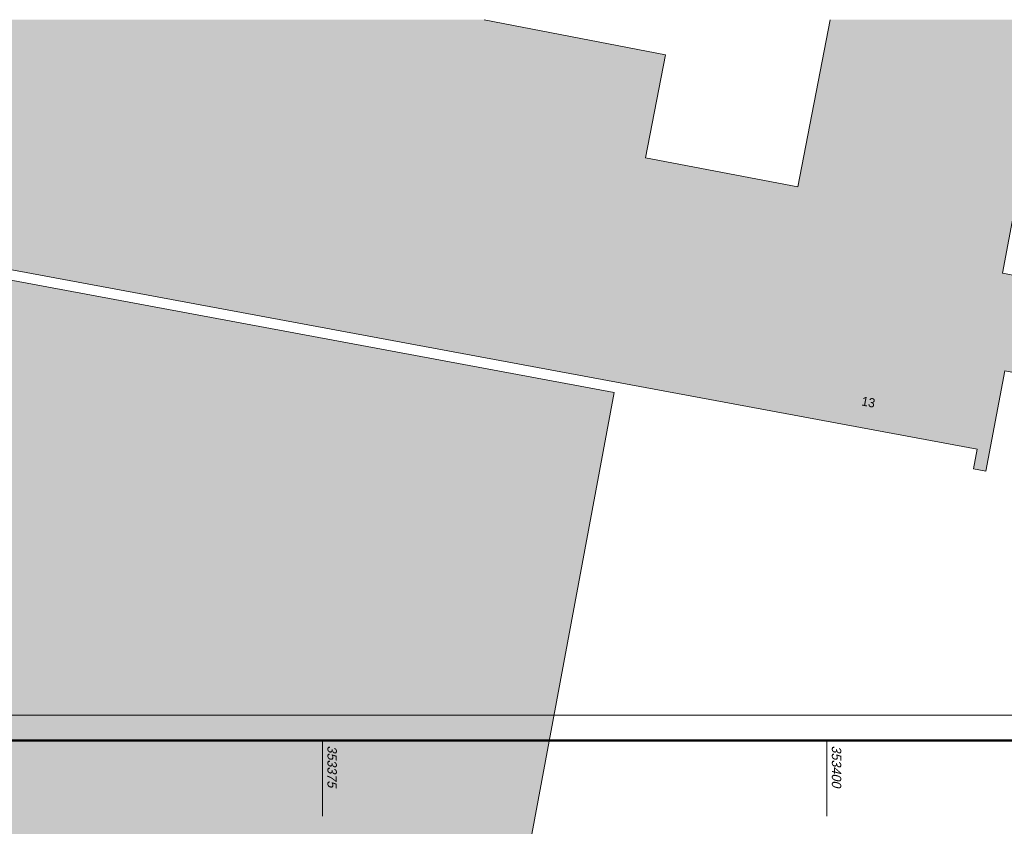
# Model space of a CAD drawing. Extents: x 353221 to 353633, y 5707812 to 5707954.
# Tile 7 of 35: x 353360 to 353409, y 5707914 to 5707954. Entities that reach past the tile are written whole.
import ezdxf

# ---------------------------------------------------------------- set-up
doc = ezdxf.new("R2010")
doc.units = 0
doc.header["$MEASUREMENT"] = 0
doc.linetypes.add('LINE_LT_10', pattern=[10000, 10000, 0])
doc.layers.add('Gebäude', color=7, linetype='Continuous')
doc.layers.add('Verm Rahmen P-2', color=7, linetype='Continuous')
doc.styles.add('2003', font='txt', dxfattribs={"height": 1})
doc.styles.add('45', font='txt', dxfattribs={"oblique": 13.5, "height": 1})

msp = doc.modelspace()

# ---------------------------------------------------------------- hatches: boundary and pattern name
at = {"layer": 'Gebäude', "true_color": 0xff0000}
h = msp.add_hatch(dxfattribs=at)
h.set_pattern_fill('STRATIS_AreaStyle316', color=1, style=0, pattern_type=2)
h.set_pattern_definition([(-145.5109, (353349.178, 5707954.08415), (-0.1289924, -0.6952417), [0, 0, 1])])
h.paths.add_polyline_path([(353400.165, 5707954.084), (353411.072, 5707954.084), (353408.706, 5707941.531), (353413.502, 5707940.624), (353412.62, 5707935.978), (353408.817, 5707936.694), (353407.882, 5707931.72), (353407.266, 5707931.835), (353407.447, 5707932.818), (353349.178, 5707943.629), (353350.625, 5707951.285), (353351.154, 5707954.084), (353383.025, 5707954.084), (353392.011, 5707952.34), (353391.021, 5707947.238), (353398.556, 5707945.798)])
h = msp.add_hatch(dxfattribs=at)
h.set_pattern_fill('STRATIS_AreaStyle315', color=1, style=0, pattern_type=2)
h.set_pattern_definition([(-145.4852, (353342.931, 5707943.132), (-0.128681, -0.6952994), [0, 0, 1])])
h.paths.add_polyline_path([(353389.461, 5707935.625), (353349.088, 5707943.132), (353342.931, 5707910.511), (353383.38, 5707903.025)])

# ---------------------------------------------------------------- linework, layer by layer
at = {"layer": 'Gebäude', "color": 1, "lineweight": 18, "true_color": 0xff0000}
for points in [[(353351.154, 5707954.084), (353350.625, 5707951.285), (353349.178, 5707943.629), (353407.447, 5707932.818), (353407.266, 5707931.835), (353407.882, 5707931.72), (353408.817, 5707936.694), (353412.62, 5707935.978), (353413.502, 5707940.624), (353408.706, 5707941.531), (353411.072, 5707954.084)], [(353400.165, 5707954.084), (353398.556, 5707945.798), (353391.021, 5707947.238), (353392.011, 5707952.34), (353383.025, 5707954.084)]]:
    msp.add_lwpolyline(points, dxfattribs=at)
msp.add_lwpolyline([(353389.461, 5707935.625), (353349.088, 5707943.132), (353342.931, 5707910.511), (353383.38, 5707903.025), (353389.461, 5707935.625)], close=True, dxfattribs=at)
at = {"layer": 'Verm Rahmen P-2', "color": 18, "linetype": 'LINE_LT_10', "lineweight": 13, "true_color": 0x000000}
msp.add_line((353347.72, 5707919.63), (353585.22, 5707919.63), dxfattribs=at)
at = {"layer": 'Verm Rahmen P-2', "color": 7, "lineweight": 50, "true_color": 0xffffff}
msp.add_line((353353.97, 5707918.38), (353538.97, 5707918.38), dxfattribs=at)
at = {"layer": 'Verm Rahmen P-2', "color": 18, "linetype": 'LINE_LT_10', "lineweight": 50, "true_color": 0x000000}
for q in [(353538.97, 5707918.38), (353583.97, 5707918.38)]:
    msp.add_line((353353.97, 5707918.38), q, dxfattribs=at)
at = {"layer": 'Verm Rahmen P-2', "color": 1, "lineweight": 13, "true_color": 0xff0000}
for p, q in [((353375, 5707914.63), (353375, 5707918.38)), ((353400, 5707914.63), (353400, 5707918.38))]:
    msp.add_line(p, q, dxfattribs=at)

# ---------------------------------------------------------------- texts
at = {"layer": 'Gebäude', "color": 7, "true_color": 0xffffff, "insert": (353402.06, 5707935.14), "char_height": 0.45, "attachment_point": 5, "rotation": 349.5147, "line_spacing_factor": 0.959981, "style": '2003'}
msp.add_mtext('13', dxfattribs=at)
at = {"layer": 'Verm Rahmen P-2', "color": 1, "true_color": 0xff0000, "char_height": 0.4643, "attachment_point": 1, "rotation": 270, "line_spacing_factor": 0.959981, "style": '45'}
for s, insert in [('353375', (353375.714, 5707918.13)), ('353400', (353400.714, 5707918.13))]:
    msp.add_mtext(s, dxfattribs=dict(at, insert=insert))

doc.saveas('drawing.dxf')
